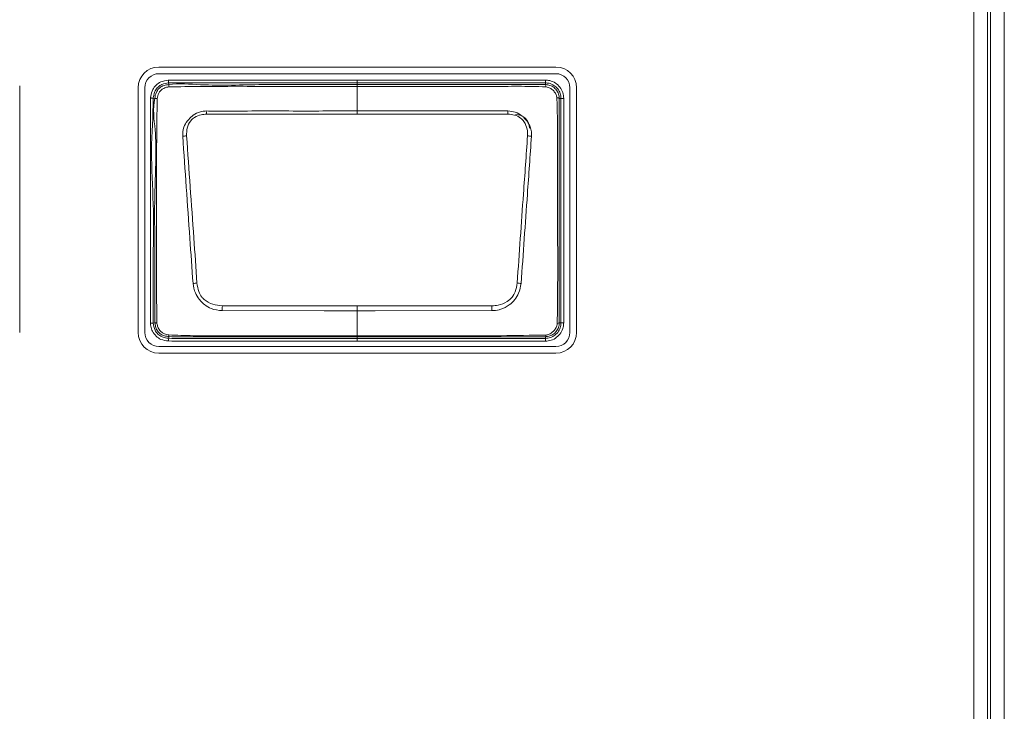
# Model space of a CAD drawing. Header units: millimetres. Extents: x 0 to 1118, y 0 to 864.
# Tile 126 of 256: x 267.77 to 276.66, y 408.65 to 414.89. Entities that reach past the tile are written whole.
import ezdxf

# ---------------------------------------------------------------- set-up
doc = ezdxf.new("R2010")
doc.units = ezdxf.units.MM

msp = doc.modelspace()

# ---------------------------------------------------------------- linework, layer by layer
at = {"color": 9, "linetype": 'Continuous', "lineweight": 0}
for p, q in [((276.5055, 445.4083), (276.5055, 395.4083)), ((276.5324, 395.4083), (276.5324, 445.4083)), ((276.6572, 445.4083), (276.6572, 395.4083)), ((276.3807, 395.4412), (276.3807, 445.3754)), ((269.1118, 414.3189), (269.1136, 414.3037)), ((270.8136, 414.319), (270.8136, 414.344)), ((270.8136, 414.344), (272.5136, 414.344)), ((270.8136, 414.3037), (270.8136, 414.319)), ((272.5136, 414.319), (270.8136, 414.319)), ((270.8136, 414.3037), (270.8136, 414.2877)), ((270.8136, 414.0652), (270.8136, 414.2877)), ((272.5136, 414.319), (272.5136, 414.344)), ((272.5136, 414.3037), (272.5136, 414.319)), ((268.9882, 414.1784), (268.973, 414.1803)), ((272.6543, 414.1783), (272.639, 414.1783)), ((272.6543, 412.1533), (272.6543, 414.1783)), ((272.6543, 414.1783), (272.6793, 414.1783)), ((272.6793, 414.1783), (272.6793, 412.1533)), ((270.8136, 414.0372), (269.4535, 414.0372)), ((270.8136, 414.0652), (270.8136, 414.0372)), ((272.1737, 414.0372), (270.8136, 414.0372)), ((270.8136, 412.3059), (270.8136, 412.2628)), ((270.8136, 412.0367), (270.8136, 412.2628)), ((268.973, 412.1515), (268.9882, 412.1533)), ((272.639, 412.1533), (272.6543, 412.1533)), ((272.6543, 412.1533), (272.6793, 412.1533)), ((269.1137, 412.0296), (269.1125, 412.0142)), ((270.8136, 412.0367), (270.8136, 412.0281)), ((270.8136, 412.0281), (270.8136, 412.0126)), ((270.8136, 412.0126), (272.5135, 412.0126)), ((270.8136, 411.9876), (270.8136, 412.0126)), ((272.5135, 411.9876), (270.8136, 411.9876)), ((272.5135, 412.0126), (272.5135, 412.0279)), ((272.5135, 412.0126), (272.5135, 411.9876))]:
    msp.add_line(p, q, dxfattribs=at)
at = {"color": 7, "linetype": 'Continuous', "lineweight": 15}
for p, q in [((272.6086, 414.4621), (269.0236, 414.4621)), ((269.0236, 414.4018), (272.6086, 414.4018)), ((267.7674, 412.0658), (267.7674, 414.2938)), ((268.8373, 414.2758), (268.8373, 412.0658)), ((268.8976, 412.0658), (268.8976, 414.2758)), ((272.7346, 414.2758), (272.7346, 412.0658)), ((272.7949, 412.0658), (272.7949, 414.2758)), ((272.6086, 411.9398), (269.0236, 411.9398)), ((269.0236, 411.8795), (272.6086, 411.8795))]:
    msp.add_line(p, q, dxfattribs=at)
at = {"color": 9, "linetype": 'Continuous', "lineweight": 0, "flags": 128}
for points in [[(269.109, 414.3438), (269.1096, 414.339), (269.1101, 414.3344), (269.1106, 414.3301), (269.111, 414.3264), (269.1113, 414.3233), (269.1116, 414.3209), (269.1118, 414.3195), (269.1118, 414.3189)], [(270.8136, 414.319), (270.7636, 414.319), (270.5636, 414.319), (270.1636, 414.319), (269.6706, 414.319), (269.1118, 414.3189)], [(268.9482, 414.1834), (268.953, 414.1828), (268.9576, 414.1822), (268.9619, 414.1817), (268.9656, 414.1812), (268.9687, 414.1808), (268.971, 414.1805), (268.9725, 414.1804), (268.973, 414.1803)], [(270.8136, 414.0652), (271.1118, 414.0652), (272.1749, 414.0652)], [(270.8136, 412.2628), (270.5154, 412.2628), (269.5957, 412.2629)], [(269.5971, 412.3059), (270.6499, 412.3059), (270.8136, 412.3059)], [(270.8136, 412.3059), (270.9773, 412.3059), (272.0301, 412.3059)], [(272.0315, 412.2629), (270.9773, 412.2628), (270.8136, 412.2628)], [(268.9481, 412.1487), (268.9529, 412.1493), (268.9576, 412.1498), (268.9618, 412.1503), (268.9656, 412.1507), (268.9687, 412.151), (268.971, 412.1513), (268.9724, 412.1515), (268.973, 412.1515)]]:
    msp.add_lwpolyline(points, dxfattribs=at)
at = {"color": 7, "linetype": 'Continuous', "lineweight": 15}
for centre, radius, start, end in [((269.0236, 414.2758), 0.1863, 90, 180), ((272.6086, 414.2758), 0.1863, 0, 90), ((269.0236, 414.2758), 0.126, 90, 180), ((272.6086, 414.2758), 0.126, 0, 90), ((272.2449, 413.9093), 0.125, 0, 90), ((272.6226, 412.176), 0.028, 266.50792, 305.92932), ((269.0236, 412.0658), 0.1863, 180, 270), ((269.0236, 412.0658), 0.126, 180, 270), ((272.6086, 412.0658), 0.1863, 270, 0), ((272.6086, 412.0658), 0.126, 270, 0)]:
    msp.add_arc(centre, radius, start, end, dxfattribs=at)
at = {"color": 9, "linetype": 'Continuous', "lineweight": 0}
for centre, radius, start, end in [((269.2083, 414.2967), 0.095, 175.75761, 188.15595), ((272.4852, 414.2849), 0.0341, 355.9819, 33.62968), ((268.99, 414.0496), 0.1288, 81.47141, 90.81344), ((272.6199, 414.1482), 0.0357, 57.51104, 94.08384), ((260.0794, 413.6633), 9.3816, 2.28401, 2.45514), ((279.5661, 413.7453), 7.3982, 177.52192, 177.73894), ((269.2866, 413.4947), 0.3459, 92.07307, 97.89235), ((272.3406, 413.4948), 0.3458, 82.10765, 87.9274), ((269.459, 411.6558), 0.8617, 96.06691, 98.42908), ((272.1681, 411.6554), 0.8621, 81.56942, 83.9301), ((302.4143, 411.2333), 32.8348, 178.12808, 178.20322), ((239.2129, 411.2333), 32.8348, 1.79678, 1.87192), ((268.9902, 412.2716), 0.1184, 269.06017, 277.55478), ((269.1599, 412.0386), 0.047, 173.33989, 191.12341), ((272.4968, 412.0418), 0.0218, 320.36217, 2.71425), ((288.2837, 410.4365), 19.236, 175.29522, 175.36967)]:
    msp.add_arc(centre, radius, start, end, dxfattribs=at)
for points, knots in [([(268.9482, 414.1834), (268.9489, 414.1882), (268.9523, 414.2139), (268.9634, 414.2563), (268.997, 414.3011), (269.0458, 414.3334), (269.0858, 414.34), (269.109, 414.3438)], [0, 0, 0, 0, 0.058143, 0.312484, 0.516427, 0.720002, 1, 1, 1, 1]), ([(269.1118, 414.3189), (269.1118, 414.3189), (269.0912, 414.317), (269.0563, 414.3097), (269.0145, 414.2828), (268.986, 414.2444), (268.9767, 414.2076), (268.9736, 414.1848), (268.973, 414.1803)], [0, 0, 0, 0, 0.000069, 0.28754, 0.483944, 0.679061, 0.936859, 1, 1, 1, 1]), ([(269.1143, 414.2832), (269.1075, 414.2819), (269.0887, 414.2783), (269.0623, 414.268), (269.0385, 414.2494), (269.0182, 414.2201), (269.0127, 414.1941), (269.0091, 414.177)], [0, 0, 0, 0, 0.127495, 0.353042, 0.515864, 0.679683, 1, 1, 1, 1]), ([(269.109, 414.3438), (269.2962, 414.3439), (269.6706, 414.3441), (270.2388, 414.344), (270.6198, 414.344), (270.8136, 414.344)], [0, 0, 0, 0, 0.329435, 0.658873, 1, 1, 1, 1]), ([(269.1136, 414.3037), (269.1136, 414.3037), (269.2056, 414.3152), (269.4947, 414.2911), (269.9592, 414.308), (270.4316, 414.3032), (270.7158, 414.3036), (270.8136, 414.3037)], [0, 0, 0, 0, 0.0000091, 0.1686198, 0.4982932, 0.827436, 1, 1, 1, 1]), ([(270.8136, 414.2877), (270.7142, 414.2877), (270.4299, 414.2877), (269.9588, 414.2874), (269.4917, 414.2885), (269.2096, 414.2846), (269.1143, 414.2832)], [0, 0, 0, 0, 0.1755, 0.501919, 0.831627, 1, 1, 1, 1]), ([(270.8136, 414.3037), (271.0002, 414.3037), (271.3732, 414.3037), (271.8177, 414.3037), (272.1576, 414.3037), (272.3498, 414.3036), (272.474, 414.3037), (272.5136, 414.3037), (272.5136, 414.3037)], [0, 0, 0, 0, 0.329148, 0.658294, 0.784896, 0.928024, 0.999991, 1, 1, 1, 1]), ([(272.5192, 414.2825), (272.4762, 414.2842), (272.3525, 414.289), (272.1476, 414.2873), (271.8237, 414.288), (271.4184, 414.2876), (271.0547, 414.2877), (270.8531, 414.2877), (270.8136, 414.2877)], [0, 0, 0, 0, 0.0757395, 0.2176955, 0.3602534, 0.6454105, 0.9305546, 1, 1, 1, 1]), ([(272.5136, 414.344), (272.5267, 414.3431), (272.5583, 414.3409), (272.6054, 414.3199), (272.6469, 414.2818), (272.6742, 414.2325), (272.6776, 414.1961), (272.6793, 414.1783)], [0, 0, 0, 0, 0.151108, 0.365617, 0.580257, 0.795218, 1, 1, 1, 1]), ([(272.6543, 414.1783), (272.6543, 414.1783), (272.6543, 414.1933), (272.6493, 414.2243), (272.6269, 414.2662), (272.5915, 414.2986), (272.5516, 414.3164), (272.5247, 414.3182), (272.5136, 414.319)], [0, 0, 0, 0, 0.000068, 0.204829, 0.419789, 0.634392, 0.848879, 1, 1, 1, 1]), ([(272.5136, 414.3037), (272.5136, 414.3037), (272.5241, 414.3037), (272.5486, 414.3007), (272.5844, 414.2848), (272.6152, 414.2557), (272.6347, 414.2191), (272.639, 414.1914), (272.639, 414.1783), (272.639, 414.1783)], [0, 0, 0, 0, 0.000076, 0.159905, 0.374059, 0.588088, 0.79409, 0.999922, 1, 1, 1, 1]), ([(272.6173, 414.1838), (272.6157, 414.1933), (272.6123, 414.2134), (272.5952, 414.2408), (272.5713, 414.2637), (272.5448, 414.2785), (272.5266, 414.2813), (272.5192, 414.2825)], [0, 0, 0, 0, 0.19091, 0.406669, 0.63108, 0.851539, 1, 1, 1, 1]), ([(268.9481, 412.1487), (268.9481, 412.3487), (268.9481, 412.7072), (268.9477, 413.2256), (268.9481, 413.7039), (268.9482, 414.0236), (268.9482, 414.1834)], [0, 0, 0, 0, 0.294817, 0.528637, 0.764318, 1, 1, 1, 1]), ([(268.973, 414.1803), (268.973, 414.1803), (268.973, 414.0212), (268.9449, 413.7027), (268.9801, 413.2256), (268.9708, 412.7082), (268.9722, 412.3506), (268.973, 412.1515)], [0, 0, 0, 0, 0.0000073, 0.2351954, 0.4713158, 0.705749, 1, 1, 1, 1]), ([(268.9882, 412.1533), (268.9882, 412.1533), (268.9882, 412.254), (268.9883, 412.454), (268.9895, 412.852), (268.9791, 413.3333), (269.0122, 413.8048), (268.9653, 414.087), (268.9882, 414.1784), (268.9882, 414.1784)], [0, 0, 0, 0, 0.000007, 0.149191, 0.296265, 0.589843, 0.860506, 0.999992, 1, 1, 1, 1]), ([(269.0091, 414.177), (269.0077, 414.0833), (269.0035, 413.807), (269.002, 413.3324), (269.0029, 412.8522), (269.0025, 412.4544), (269.0046, 412.2547), (269.0057, 412.1543)], [0, 0, 0, 0, 0.138888, 0.409935, 0.703873, 0.851045, 1, 1, 1, 1]), ([(269.2391, 413.8373), (269.2403, 413.8649), (269.2423, 413.9148), (269.271, 413.9642), (269.301, 413.9996), (269.337, 414.0321), (269.3921, 414.0605), (269.4343, 414.0638), (269.4523, 414.0652)], [0, 0, 0, 0, 0.236037, 0.426178, 0.477737, 0.637246, 0.844598, 1, 1, 1, 1]), ([(269.4535, 414.0372), (269.4373, 414.0359), (269.4, 414.0331), (269.3494, 414.0133), (269.3031, 413.9726), (269.276, 413.9123), (269.2747, 413.8643), (269.2741, 413.8404)], [0, 0, 0, 0, 0.160656, 0.369007, 0.52413, 0.762875, 1, 1, 1, 1]), ([(269.4523, 414.0652), (269.5021, 414.065), (269.6513, 414.0646), (269.8998, 414.0655), (270.2013, 414.0651), (270.5058, 414.0652), (270.711, 414.0652), (270.8136, 414.0652)], [0, 0, 0, 0, 0.109644, 0.328735, 0.547826, 0.773914, 1, 1, 1, 1]), ([(272.3531, 413.8404), (272.3532, 413.8555), (272.3535, 413.8936), (272.3375, 413.9445), (272.3128, 413.9825), (272.2806, 414.0103), (272.2353, 414.0317), (272.1942, 414.0354), (272.1737, 414.0372)], [0, 0, 0, 0, 0.150041, 0.377631, 0.518718, 0.593821, 0.797699, 1, 1, 1, 1]), ([(272.1749, 414.0652), (272.1978, 414.063), (272.2446, 414.0585), (272.2929, 414.0288), (272.3295, 413.9961), (272.3617, 413.9582), (272.3797, 413.9174), (272.3882, 413.8745), (272.3882, 413.8545), (272.3881, 413.8373)], [0, 0, 0, 0, 0.196951, 0.40047, 0.47752, 0.621986, 0.827102, 0.852197, 1, 1, 1, 1]), ([(269.3327, 412.5081), (269.3231, 412.644), (269.3026, 412.9336), (269.2711, 413.3768), (269.2498, 413.6837), (269.2391, 413.8373)], [0, 0, 0, 0, 0.306048, 0.652529, 1, 1, 1, 1]), ([(269.2741, 413.8404), (269.2851, 413.687), (269.307, 413.3804), (269.3384, 412.9376), (269.3585, 412.6481), (269.3679, 412.5126)], [0, 0, 0, 0, 0.347304, 0.694424, 1, 1, 1, 1]), ([(272.2593, 412.5126), (272.2686, 412.647), (272.2873, 412.9156), (272.3185, 413.3585), (272.3406, 413.6663), (272.3531, 413.8404)], [0, 0, 0, 0, 0.302974, 0.605825, 1, 1, 1, 1]), ([(272.3881, 413.8373), (272.3759, 413.663), (272.3544, 413.3549), (272.3231, 412.9117), (272.3041, 412.6428), (272.2945, 412.5081)], [0, 0, 0, 0, 0.394267, 0.696551, 1, 1, 1, 1]), ([(269.5957, 412.2629), (269.5617, 412.2666), (269.504, 412.2728), (269.4447, 412.309), (269.4102, 412.3395), (269.3815, 412.3738), (269.3467, 412.4277), (269.3378, 412.4789), (269.3327, 412.5081)], [0, 0, 0, 0, 0.256989, 0.435747, 0.518338, 0.608051, 0.775862, 1, 1, 1, 1]), ([(269.3679, 412.5126), (269.372, 412.4864), (269.379, 412.4414), (269.4055, 412.3919), (269.4463, 412.3502), (269.5083, 412.315), (269.5675, 412.3089), (269.5971, 412.3059)], [0, 0, 0, 0, 0.231465, 0.397414, 0.481544, 0.741569, 1, 1, 1, 1]), ([(272.0301, 412.3059), (272.0495, 412.3072), (272.0978, 412.3106), (272.1614, 412.338), (272.2153, 412.3807), (272.2478, 412.4399), (272.2551, 412.4859), (272.2593, 412.5126)], [0, 0, 0, 0, 0.1694305, 0.4225308, 0.5936447, 0.763574, 1, 1, 1, 1]), ([(272.2945, 412.5081), (272.2892, 412.4783), (272.2799, 412.4259), (272.2378, 412.3614), (272.1853, 412.3077), (272.1335, 412.2813), (272.0801, 412.2664), (272.0534, 412.2644), (272.0315, 412.2629)], [0, 0, 0, 0, 0.229044, 0.401206, 0.578036, 0.797364, 0.833568, 1, 1, 1, 1]), ([(269.1104, 411.9893), (269.0871, 411.9922), (269.0459, 411.9972), (268.9966, 412.0321), (268.9648, 412.0738), (268.9525, 412.1153), (268.9493, 412.14), (268.9481, 412.1487)], [0, 0, 0, 0, 0.276624, 0.489453, 0.702474, 0.894256, 1, 1, 1, 1]), ([(268.973, 412.1515), (268.973, 412.1515), (268.9783, 412.1303), (268.9813, 412.092), (269.0145, 412.0505), (269.0516, 412.0241), (269.0867, 412.0167), (269.1071, 412.0147), (269.1125, 412.0142)], [0, 0, 0, 0, 0.0000711, 0.3040955, 0.511823, 0.7159766, 0.9248429, 1, 1, 1, 1]), ([(269.1137, 412.0296), (269.1137, 412.0296), (269.1009, 412.0308), (269.0757, 412.0334), (269.0387, 412.0492), (269.0091, 412.0793), (268.9921, 412.1166), (268.9909, 412.1426), (268.9882, 412.1533), (268.9882, 412.1533)], [0, 0, 0, 0, 0.000096, 0.197342, 0.387993, 0.604749, 0.831109, 0.999921, 1, 1, 1, 1]), ([(269.0057, 412.1543), (269.0075, 412.1439), (269.0114, 412.1219), (269.026, 412.0912), (269.0489, 412.0675), (269.0785, 412.0507), (269.1006, 412.0465), (269.1131, 412.0441)], [0, 0, 0, 0, 0.189122, 0.399682, 0.598821, 0.771947, 1, 1, 1, 1]), ([(272.5135, 412.0126), (272.5286, 412.014), (272.5595, 412.0169), (272.6015, 412.0401), (272.6338, 412.0754), (272.6516, 412.1153), (272.6535, 412.1422), (272.6543, 412.1533)], [0, 0, 0, 0, 0.204674, 0.419838, 0.63439, 0.848799, 1, 1, 1, 1]), ([(272.6793, 412.1533), (272.6784, 412.1402), (272.6762, 412.1086), (272.6552, 412.0615), (272.6171, 412.02), (272.5677, 411.9927), (272.5313, 411.9893), (272.5135, 411.9876)], [0, 0, 0, 0, 0.151182, 0.365635, 0.58022, 0.795405, 1, 1, 1, 1]), ([(272.5185, 412.0428), (272.5288, 412.0449), (272.551, 412.0493), (272.5793, 412.0687), (272.6027, 412.0943), (272.6172, 412.1215), (272.6198, 412.1405), (272.6209, 412.148)], [0, 0, 0, 0, 0.197464, 0.427903, 0.6368, 0.855623, 1, 1, 1, 1]), ([(269.1131, 412.0441), (269.1867, 412.0414), (269.4036, 412.0333), (269.764, 412.0378), (270.1942, 412.0364), (270.5441, 412.0367), (270.7506, 412.0367), (270.8136, 412.0367)], [0, 0, 0, 0, 0.1298825, 0.382749, 0.6357967, 0.8888465, 1, 1, 1, 1]), ([(270.8136, 412.0367), (270.8469, 412.0367), (271.0136, 412.0366), (271.4469, 412.0372), (271.9819, 412.0335), (272.3835, 412.0405), (272.5185, 412.0428)], [0, 0, 0, 0, 0.058653, 0.293263, 0.762482, 1, 1, 1, 1]), ([(270.8136, 411.9876), (270.7969, 411.9876), (270.7136, 411.9876), (270.3636, 411.9876), (269.974, 411.9872), (269.5704, 411.9879), (269.3527, 411.9858), (269.1912, 411.9882), (269.1104, 411.9893)], [0, 0, 0, 0, 0.029357, 0.146783, 0.616488, 0.715594, 0.857625, 1, 1, 1, 1]), ([(269.1125, 412.0142), (269.1125, 412.0142), (269.1923, 412.0093), (269.3533, 412.0127), (269.6753, 412.0126), (270.0399, 412.0126), (270.4461, 412.0126), (270.6911, 412.0126), (270.8136, 412.0126)], [0, 0, 0, 0, 0.000009, 0.1411, 0.283601, 0.567927, 0.783964, 1, 1, 1, 1]), ([(270.8136, 412.0281), (270.6262, 412.0281), (270.2514, 412.0281), (269.7582, 412.028), (269.3791, 412.0281), (269.1871, 412.025), (269.1137, 412.0296), (269.1137, 412.0296)], [0, 0, 0, 0, 0.330741, 0.661484, 0.870169, 0.999991, 1, 1, 1, 1]), ([(272.5135, 412.0279), (272.3798, 412.028), (271.9809, 412.0281), (271.4142, 412.028), (270.9812, 412.028), (270.8136, 412.0281)], [0, 0, 0, 0, 0.2359957, 0.7041627, 1, 1, 1, 1])]:
    msp.add_open_spline(points, degree=3, knots=knots, dxfattribs=at)
at = {"color": 7, "linetype": 'Continuous', "lineweight": 15}
for points, knots in [([(268.9882, 414.1784), (268.9882, 414.1784), (268.9882, 414.1974), (268.9967, 414.2288), (269.02, 414.2664), (269.0521, 414.2902), (269.085, 414.2998), (269.1064, 414.3031), (269.1135, 414.3037), (269.1136, 414.3037)], [0, 0, 0, 0, 0.0000761, 0.2921488, 0.4813304, 0.6685085, 0.8892948, 0.9999236, 1, 1, 1, 1]), ([(272.6209, 412.148), (272.6223, 412.2548), (272.6251, 412.4668), (272.6244, 412.8892), (272.6248, 413.3065), (272.6242, 413.6695), (272.6235, 413.8724), (272.6227, 414.027), (272.6192, 414.1305), (272.6173, 414.1838)], [0, 0, 0, 0, 0.157294, 0.312474, 0.622468, 0.772195, 0.847356, 0.921427, 1, 1, 1, 1]), ([(272.639, 414.1783), (272.639, 414.1783), (272.639, 414.1272), (272.6389, 414.0254), (272.639, 413.8726), (272.6389, 413.6694), (272.639, 413.3066), (272.639, 412.8894), (272.6389, 412.4688), (272.639, 412.2585), (272.639, 412.1533), (272.639, 412.1533)], [0, 0, 0, 0, 0.000007, 0.075686, 0.15099, 0.226275, 0.376845, 0.688419, 0.844208, 0.999993, 1, 1, 1, 1]), ([(272.639, 412.1533), (272.639, 412.1533), (272.639, 412.143), (272.6359, 412.1181), (272.62, 412.0827), (272.5913, 412.0519), (272.5544, 412.0324), (272.5271, 412.0279), (272.5136, 412.0279), (272.5136, 412.0279)], [0, 0, 0, 0, 0.0000783, 0.1620698, 0.3721598, 0.585976, 0.793117, 0.9999241, 1, 1, 1, 1]), ([(272.5136, 412.0279), (272.5136, 412.0279), (272.5136, 412.0279), (272.5136, 412.0279), (272.5135, 412.0279)], [0, 0, 0, 0, 0.225735, 1, 1, 1, 1])]:
    msp.add_open_spline(points, degree=3, knots=knots, dxfattribs=at)

doc.saveas('drawing.dxf')
